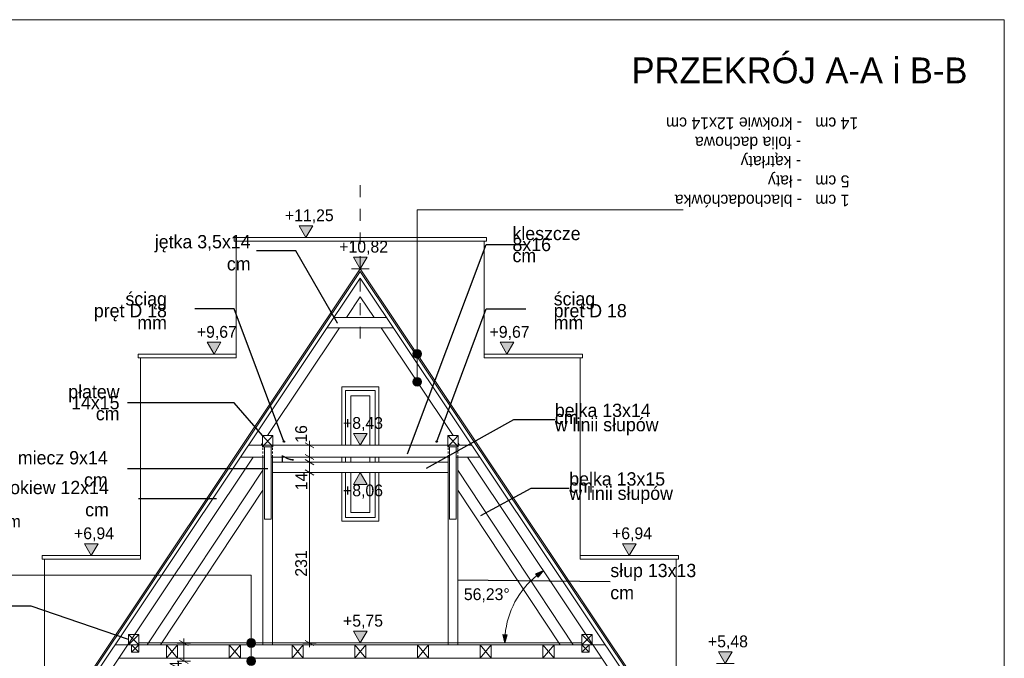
# Model space of a CAD drawing. Extents: x -623047 to -259286, y -27077 to 153279.
# Tile 10 of 190: x -595639 to -582297, y -6782 to 1873. Entities that reach past the tile are written whole.
import ezdxf

# ---------------------------------------------------------------- set-up
doc = ezdxf.new("R2010")
doc.units = 0
doc.header["$MEASUREMENT"] = 0
doc.linetypes.add('Hidden Line', pattern=[50, 25, -25])
doc.linetypes.add('Przerywana', pattern=[320, 160, -160])
for name, color, linetype, lineweight in [('0_Nr_Pióra__21', 7, 'Continuous', 9), ('0_Nr_Pióra__5', 7, 'Continuous', 13), ('Arch opisy_Nr_Pióra__21', 7, 'Continuous', 9), ('ARCH TABELA_Nr_Pióra__21', 7, 'Continuous', 9), ('INWENT KONST. DREWNIANA_Nr_Pióra__21', 7, 'Continuous', 9), ('INWENT OPISY_Nr_Pióra__1', 7, 'Continuous', 25), ('INWENT OPISY_Nr_Pióra__21', 7, 'Continuous', 9), ('INWENT WYMIARY_Nr_Pióra__21', 7, 'Continuous', 9), ('INWENT. OKNA_Nr_Pióra__21', 7, 'Continuous', 9), ('INWENT.ŚCIANY_Nr_Pióra__21', 7, 'Continuous', 9), ('Inwentaryzacja Konst._Nr_Pióra__1', 7, 'Continuous', 25)]:
    doc.layers.add(name, color=color, linetype=linetype, lineweight=lineweight)
doc.layers.add('INWENT OPISY', color=7, linetype='Continuous')
doc.layers.add('INWENT WYMIARY', color=7, linetype='Continuous')
doc.layers.add('INWENT.ŚCIANY_Nr_Pióra__2', color=7, linetype='Continuous', lineweight=13, true_color=0x7f7f7f)
doc.styles.add('GENERATED_STYLE_2', font='txt')
doc.styles.add('GENERATED_STYLE_4', font='txt')
doc.styles.add('GENERATED_STYLE_5', font='txt')
doc.styles.add('GENERATED_STYLE_6', font='txt')
doc.dimstyles.new('GENERATED_STYLE__2', dxfattribs={"dimtxt": 160.000002, "dimasz": 91.2, "dimexe": 0.18, "dimexo": 0, "dimgap": 0.09, "dimtad": 1, "dimdec": 0, "dimlfac": 0.1, "dimzin": 0, "dimdsep": 46, "dimtxsty": 'GENERATED_STYLE_2', "dimblk": 'ARROWHEAD_2', "dimblk1": 'ARROWHEAD_2', "dimblk2": 'ARROWHEAD_2', "dimcen": 0.09, "dimclrd": 7, "dimclre": 7, "dimclrt": 7, "dimazin": 0, "dimtfac": 1, "dimtdec": 4, "dimtmove": 0, "dimatfit": 3, "dimfxl": 0, "dimtolj": 1, "dimtzin": 0, "dimarcsym": 0})
doc.dimstyles.new('GENERATED_STYLE__6', dxfattribs={"dimtxt": 160.000002, "dimasz": 110.144928, "dimexe": 0.18, "dimexo": 40, "dimgap": 0.09, "dimtad": 1, "dimtih": 1, "dimtoh": 1, "dimdec": 0, "dimzin": 0, "dimdsep": 46, "dimtxsty": 'GENERATED_STYLE_2', "dimblk": 'ARROWHEAD_5', "dimblk1": 'ARROWHEAD_5', "dimblk2": 'ARROWHEAD_5', "dimcen": 0.09, "dimclrd": 7, "dimclre": 7, "dimclrt": 7, "dimazin": 0, "dimtfac": 1, "dimtdec": 4, "dimtmove": 0, "dimatfit": 3, "dimfxl": 0, "dimtolj": 1, "dimtzin": 0, "dimarcsym": 0})
doc.dimstyles.new('GENERATED_STYLE__7', dxfattribs={"dimtxt": 0.18, "dimasz": 182.4, "dimexe": 0.18, "dimexo": 0.0625, "dimgap": 0.09, "dimtad": 0, "dimtih": 1, "dimtoh": 1, "dimdec": 4, "dimzin": 0, "dimdsep": 46, "dimcen": 0.09, "dimadec": 0, "dimazin": 0, "dimtfac": 1, "dimtdec": 4, "dimtmove": 0, "dimatfit": 3, "dimldrblk": 'ARROWHEAD_5', "dimfxl": 0, "dimtolj": 1, "dimtzin": 0, "dimarcsym": 0})

# ---------------------------------------------------------------- blocks, each defined once
blk = doc.blocks.new('Linia_101', base_point=(-592503, -6575))
at = {"layer": 'INWENT OPISY_Nr_Pióra__21', "linetype": 'Continuous'}
blk.add_hatch(color=256, dxfattribs=at).paths.add_polyline_path([(-592443, -6820), (-592447, -6797), (-592460, -6777), (-592480, -6764), (-592503, -6760), (-592526, -6764), (-592545, -6777), (-592558, -6797), (-592563, -6820), (-592558, -6843), (-592545, -6862), (-592526, -6875), (-592503, -6880), (-592480, -6875), (-592460, -6862), (-592447, -6843)], flags=0)
blk.add_line((-592503, -6575), (-592503, -6760), dxfattribs=at)
blk.add_circle((-592503, -6820), 60, dxfattribs=at)
blk = doc.blocks.new('Linia_102', base_point=(-592503, -5657))
at = {"layer": 'INWENT OPISY_Nr_Pióra__21', "linetype": 'Continuous'}
blk.add_hatch(color=256, dxfattribs=at).paths.add_polyline_path([(-592443, -6575), (-592447, -6552), (-592460, -6532), (-592480, -6519), (-592503, -6515), (-592526, -6519), (-592545, -6532), (-592558, -6552), (-592563, -6575), (-592558, -6598), (-592545, -6617), (-592526, -6630), (-592503, -6635), (-592480, -6630), (-592460, -6617), (-592447, -6598)], flags=0)
blk.add_line((-592503, -5657), (-592503, -6515), dxfattribs=at)
blk.add_circle((-592503, -6575), 60, dxfattribs=at)
blk = doc.blocks.new('Linia_109', base_point=(-590253, -2657))
at = {"layer": 'INWENT OPISY_Nr_Pióra__21', "linetype": 'Continuous'}
blk.add_hatch(color=256, dxfattribs=at).paths.add_polyline_path([(-590193, -3035), (-590198, -3012), (-590211, -2992), (-590230, -2979), (-590253, -2975), (-590276, -2979), (-590296, -2992), (-590309, -3012), (-590313, -3035), (-590309, -3058), (-590296, -3077), (-590276, -3090), (-590253, -3095), (-590230, -3090), (-590211, -3077), (-590198, -3058)], flags=0)
blk.add_line((-590253, -2657), (-590253, -2975), dxfattribs=at)
blk.add_circle((-590253, -3035), 60, dxfattribs=at)
blk = doc.blocks.new('Linia_110', base_point=(-590253, -706))
at = {"layer": 'INWENT OPISY_Nr_Pióra__21', "linetype": 'Continuous'}
blk.add_hatch(color=256, dxfattribs=at).paths.add_polyline_path([(-590193, -2657), (-590198, -2634), (-590211, -2614), (-590230, -2601), (-590253, -2597), (-590276, -2601), (-590296, -2614), (-590309, -2634), (-590313, -2657), (-590309, -2680), (-590296, -2699), (-590276, -2712), (-590253, -2717), (-590230, -2712), (-590211, -2699), (-590198, -2680)], flags=0)
blk.add_line((-590253, -706), (-590253, -2597), dxfattribs=at)
blk.add_circle((-590253, -2657), 60, dxfattribs=at)
blk = doc.blocks.new('Wymiary_43', base_point=(-591761, -1080))
at = {"layer": 'INWENT WYMIARY_Nr_Pióra__21', "linetype": 'Continuous'}
blk.add_hatch(color=256, dxfattribs=at).paths.add_polyline_path([(-591761, -1080), (-591853, -920), (-591668, -920)], flags=0)
for p, q in [((-591761, -1080), (-591853, -920)), ((-591853, -920), (-591668, -920)), ((-591668, -920), (-591761, -1080)), ((-591761, -1080), (-591881, -1080)), ((-591761, -1080), (-591641, -1080))]:
    blk.add_line(p, q, dxfattribs=at)
at = {"layer": 'INWENT WYMIARY_Nr_Pióra__21', "insert": (-592045, -888), "char_height": 160, "attachment_point": 7, "style": 'GENERATED_STYLE_2'}
blk.add_mtext('{+11,25}', dxfattribs=at)
blk = doc.blocks.new('Wymiary_44', base_point=(-593005, -2660))
at = {"layer": 'INWENT WYMIARY_Nr_Pióra__21', "linetype": 'Continuous'}
blk.add_hatch(color=256, dxfattribs=at).paths.add_polyline_path([(-593005, -2660), (-593098, -2500), (-592912, -2500)], flags=0)
for p, q in [((-593005, -2660), (-593098, -2500)), ((-593098, -2500), (-592912, -2500)), ((-592912, -2500), (-593005, -2660)), ((-593005, -2660), (-593125, -2660)), ((-593005, -2660), (-592885, -2660))]:
    blk.add_line(p, q, dxfattribs=at)
at = {"layer": 'INWENT WYMIARY_Nr_Pióra__21', "insert": (-593238, -2468), "char_height": 160, "attachment_point": 7, "style": 'GENERATED_STYLE_2'}
blk.add_mtext('{+9,67}', dxfattribs=at)
blk = doc.blocks.new('Wymiary_45', base_point=(-589037, -2660))
at = {"layer": 'INWENT WYMIARY_Nr_Pióra__21', "linetype": 'Continuous'}
blk.add_hatch(color=256, dxfattribs=at).paths.add_polyline_path([(-589037, -2660), (-589130, -2500), (-588944, -2500)], flags=0)
for p, q in [((-589037, -2660), (-589130, -2500)), ((-589130, -2500), (-588944, -2500)), ((-588944, -2500), (-589037, -2660)), ((-589037, -2660), (-589157, -2660)), ((-589037, -2660), (-588917, -2660))]:
    blk.add_line(p, q, dxfattribs=at)
at = {"layer": 'INWENT WYMIARY_Nr_Pióra__21', "insert": (-589271, -2468), "char_height": 160, "attachment_point": 7, "style": 'GENERATED_STYLE_2'}
blk.add_mtext('{+9,67}', dxfattribs=at)
blk = doc.blocks.new('Wymiary_46', base_point=(-587378, -5390))
at = {"layer": 'INWENT WYMIARY_Nr_Pióra__21', "linetype": 'Continuous'}
blk.add_hatch(color=256, dxfattribs=at).paths.add_polyline_path([(-587378, -5390), (-587471, -5230), (-587286, -5230)], flags=0)
for p, q in [((-587378, -5390), (-587471, -5230)), ((-587471, -5230), (-587286, -5230)), ((-587286, -5230), (-587378, -5390)), ((-587378, -5390), (-587498, -5390)), ((-587378, -5390), (-587258, -5390))]:
    blk.add_line(p, q, dxfattribs=at)
at = {"layer": 'INWENT WYMIARY_Nr_Pióra__21', "insert": (-587612, -5198), "char_height": 160, "attachment_point": 7, "style": 'GENERATED_STYLE_2'}
blk.add_mtext('{+6,94}', dxfattribs=at)
blk = doc.blocks.new('Wymiary_47', base_point=(-594668, -5390))
at = {"layer": 'INWENT WYMIARY_Nr_Pióra__21', "linetype": 'Continuous'}
blk.add_hatch(color=256, dxfattribs=at).paths.add_polyline_path([(-594668, -5390), (-594761, -5230), (-594576, -5230)], flags=0)
for p, q in [((-594668, -5390), (-594761, -5230)), ((-594761, -5230), (-594576, -5230)), ((-594576, -5230), (-594668, -5390)), ((-594668, -5390), (-594788, -5390)), ((-594668, -5390), (-594548, -5390))]:
    blk.add_line(p, q, dxfattribs=at)
at = {"layer": 'INWENT WYMIARY_Nr_Pióra__21', "insert": (-594902, -5198), "char_height": 160, "attachment_point": 7, "style": 'GENERATED_STYLE_2'}
blk.add_mtext('{+6,94}', dxfattribs=at)
blk = doc.blocks.new('Wymiary_49', base_point=(-586078, -6855))
at = {"layer": 'INWENT WYMIARY_Nr_Pióra__21', "linetype": 'Continuous'}
blk.add_hatch(color=256, dxfattribs=at).paths.add_polyline_path([(-586078, -6855), (-586171, -6695), (-585986, -6695)], flags=0)
for p, q in [((-586078, -6855), (-586171, -6695)), ((-586171, -6695), (-585986, -6695)), ((-585986, -6695), (-586078, -6855)), ((-586078, -6855), (-586198, -6855)), ((-586078, -6855), (-585958, -6855))]:
    blk.add_line(p, q, dxfattribs=at)
at = {"layer": 'INWENT WYMIARY_Nr_Pióra__21', "insert": (-586312, -6663), "char_height": 160, "attachment_point": 7, "style": 'GENERATED_STYLE_2'}
blk.add_mtext('{+5,48}', dxfattribs=at)
blk = doc.blocks.new('Wymiary_50', base_point=(-591023, -3895))
at = {"layer": 'INWENT WYMIARY_Nr_Pióra__21', "linetype": 'Continuous'}
blk.add_hatch(color=256, dxfattribs=at).paths.add_polyline_path([(-591023, -3895), (-591116, -3735), (-590931, -3735)], flags=0)
for p, q in [((-591023, -3895), (-591116, -3735)), ((-591116, -3735), (-590931, -3735)), ((-590931, -3735), (-591023, -3895)), ((-591023, -3895), (-591143, -3895)), ((-591023, -3895), (-590903, -3895))]:
    blk.add_line(p, q, dxfattribs=at)
at = {"layer": 'INWENT WYMIARY_Nr_Pióra__21', "insert": (-591257, -3703), "char_height": 160, "attachment_point": 7, "style": 'GENERATED_STYLE_2'}
blk.add_mtext('{+8,43}', dxfattribs=at)
blk = doc.blocks.new('Wymiary_51', base_point=(-591023, -6575))
at = {"layer": 'INWENT WYMIARY_Nr_Pióra__21', "linetype": 'Continuous'}
blk.add_hatch(color=256, dxfattribs=at).paths.add_polyline_path([(-591023, -6575), (-591116, -6415), (-590931, -6415)], flags=0)
for p, q in [((-591023, -6575), (-591116, -6415)), ((-591116, -6415), (-590931, -6415)), ((-590931, -6415), (-591023, -6575)), ((-591023, -6575), (-591143, -6575)), ((-591023, -6575), (-590903, -6575))]:
    blk.add_line(p, q, dxfattribs=at)
at = {"layer": 'INWENT WYMIARY_Nr_Pióra__21', "insert": (-591257, -6383), "char_height": 160, "attachment_point": 7, "style": 'GENERATED_STYLE_2'}
blk.add_mtext('{+5,75}', dxfattribs=at)
blk = doc.blocks.new('Wymiary_68', base_point=(-591023, -1505))
at = {"layer": 'INWENT WYMIARY_Nr_Pióra__21', "linetype": 'Continuous'}
blk.add_hatch(color=256, dxfattribs=at).paths.add_polyline_path([(-591023, -1505), (-591116, -1345), (-590931, -1345)], flags=0)
for p, q in [((-591023, -1505), (-591116, -1345)), ((-591116, -1345), (-590931, -1345)), ((-590931, -1345), (-591023, -1505)), ((-591023, -1505), (-591143, -1505)), ((-591023, -1505), (-590903, -1505))]:
    blk.add_line(p, q, dxfattribs=at)
at = {"layer": 'INWENT WYMIARY_Nr_Pióra__21', "insert": (-591308, -1313), "char_height": 160, "attachment_point": 7, "style": 'GENERATED_STYLE_2'}
blk.add_mtext('{+10,82}', dxfattribs=at)
blk = doc.blocks.new('*D1137')
at = {"layer": 'INWENT WYMIARY_Nr_Pióra__21', "linetype": 'Continuous'}
for p, q in [((-593414, -6575), (-593414, -6516)), ((-593324, -6575), (-593504, -6575)), ((-593354, -6609), (-593474, -6540)), ((-593414, -6820), (-593414, -6575)), ((-593474, -6785), (-593354, -6854)), ((-593324, -6820), (-593504, -6820))]:
    blk.add_line(p, q, dxfattribs=at)
at = {"layer": 'INWENT WYMIARY_Nr_Pióra__21', "char_height": 160, "attachment_point": 7, "rotation": 90, "style": 'GENERATED_STYLE_2'}
for s, insert in [('{24}', (-593446, -7059)), ('{270}', (-593446, -8426)), ('{27}', (-593446, -10029)), ('{254}', (-593446, -11316))]:
    blk.add_mtext(s, dxfattribs=dict(at, insert=insert))
blk = doc.blocks.new('ARROWHEAD_2')
at = {"color": 0, "linetype": 'Continuous', "lineweight": 0}
for p, q in [((0, 0), (-1, 0)), ((-0.38, -0.66), (0.38, 0.66))]:
    blk.add_line(p, q, dxfattribs=at)
blk = doc.blocks.new('*D1138')
at = {"layer": 'INWENT WYMIARY_Nr_Pióra__21', "linetype": 'Continuous'}
for p, q in [((-591621, -4265), (-591801, -4265)), ((-591771, -4230), (-591651, -4299)), ((-591711, -6575), (-591711, -4265)), ((-591621, -6575), (-591801, -6575)), ((-591771, -6540), (-591651, -6609)), ((-591711, -6633), (-591711, -6575))]:
    blk.add_line(p, q, dxfattribs=at)
at = {"layer": 'INWENT WYMIARY_Nr_Pióra__21', "char_height": 160, "attachment_point": 7, "rotation": 90, "style": 'GENERATED_STYLE_2'}
for s, insert in [('{16}', (-591743, -3860)), ('{7}', (-591927, -4141)), ('{14}', (-591743, -4504)), ('{231}', (-591743, -5676))]:
    blk.add_mtext(s, dxfattribs=dict(at, insert=insert))
blk = doc.blocks.new('*D1139')
at = {"layer": 'INWENT WYMIARY_Nr_Pióra__21', "linetype": 'Continuous'}
for p, q in [((-591621, -4125), (-591801, -4125)), ((-591771, -4090), (-591651, -4159)), ((-591711, -4265), (-591711, -4125)), ((-591621, -4265), (-591801, -4265)), ((-591771, -4230), (-591651, -4299))]:
    blk.add_line(p, q, dxfattribs=at)
at = {"layer": 'INWENT WYMIARY_Nr_Pióra__21', "char_height": 160, "attachment_point": 7, "rotation": 90, "style": 'GENERATED_STYLE_2'}
for s, insert in [('{16}', (-591743, -3860)), ('{7}', (-591927, -4141)), ('{14}', (-591743, -4504)), ('{231}', (-591743, -5676))]:
    blk.add_mtext(s, dxfattribs=dict(at, insert=insert))
blk = doc.blocks.new('*D1140')
at = {"layer": 'INWENT WYMIARY_Nr_Pióra__21', "linetype": 'Continuous'}
for p, q in [((-591621, -4055), (-591801, -4055)), ((-591621, -4125), (-591801, -4125)), ((-591771, -4020), (-591651, -4089)), ((-591771, -4090), (-591651, -4159)), ((-591711, -4125), (-591711, -4055))]:
    blk.add_line(p, q, dxfattribs=at)
at = {"layer": 'INWENT WYMIARY_Nr_Pióra__21', "char_height": 160, "attachment_point": 7, "rotation": 90, "style": 'GENERATED_STYLE_2'}
for s, insert in [('{16}', (-591743, -3860)), ('{7}', (-591927, -4141)), ('{14}', (-591743, -4504)), ('{231}', (-591743, -5676))]:
    blk.add_mtext(s, dxfattribs=dict(at, insert=insert))
blk = doc.blocks.new('*D1141')
at = {"layer": 'INWENT WYMIARY_Nr_Pióra__21', "linetype": 'Continuous'}
for p, q in [((-591651, -3929), (-591771, -3860)), ((-591711, -3895), (-591711, -3836)), ((-591621, -3895), (-591801, -3895)), ((-591711, -4055), (-591711, -3895)), ((-591621, -4055), (-591801, -4055)), ((-591771, -4020), (-591651, -4089))]:
    blk.add_line(p, q, dxfattribs=at)
at = {"layer": 'INWENT WYMIARY_Nr_Pióra__21', "char_height": 160, "attachment_point": 7, "rotation": 90, "style": 'GENERATED_STYLE_2'}
for s, insert in [('{16}', (-591743, -3860)), ('{7}', (-591927, -4141)), ('{14}', (-591743, -4504)), ('{231}', (-591743, -5676))]:
    blk.add_mtext(s, dxfattribs=dict(at, insert=insert))
blk = doc.blocks.new('Wymiary_144', base_point=(-591023, -4265))
at = {"layer": 'INWENT WYMIARY_Nr_Pióra__21', "linetype": 'Continuous'}
blk.add_hatch(color=256, dxfattribs=at).paths.add_polyline_path([(-591023, -4265), (-591116, -4425), (-590931, -4425)], flags=0)
for p, q in [((-591023, -4265), (-591143, -4265)), ((-591023, -4265), (-591116, -4425)), ((-591023, -4265), (-590903, -4265)), ((-590931, -4425), (-591023, -4265)), ((-591116, -4425), (-590931, -4425))]:
    blk.add_line(p, q, dxfattribs=at)
at = {"layer": 'INWENT WYMIARY_Nr_Pióra__21', "insert": (-591257, -4617), "char_height": 160, "attachment_point": 7, "style": 'GENERATED_STYLE_2'}
blk.add_mtext('{+8,06}', dxfattribs=at)
blk = doc.blocks.new('*D1412')
at = {"layer": '0_Nr_Pióra__5', "linetype": 'Continuous'}
for points in [[(-588543, -5593), (-588615, -5684), (-588650, -5636)], [(-589067, -6575), (-589091, -6461), (-589032, -6464)]]:
    blk.add_hatch(color=256, dxfattribs=at).paths.add_polyline_path(points, flags=0)
for p, q in [((-588543, -5593), (-588650, -5636)), ((-588543, -5593), (-588615, -5684)), ((-588615, -5684), (-588650, -5636)), ((-589067, -6575), (-589091, -6461)), ((-589091, -6461), (-589032, -6464)), ((-589067, -6575), (-589032, -6464))]:
    blk.add_line(p, q, dxfattribs=at)
blk.add_arc((-587887, -6575), 1180, 129.2036, 174.5628, dxfattribs=at)
at = {"layer": '0_Nr_Pióra__21', "insert": (-589620, -6023), "char_height": 160, "attachment_point": 7, "style": 'GENERATED_STYLE_2'}
blk.add_mtext('{56,23°}', dxfattribs=at)
blk = doc.blocks.new('ARROWHEAD_5')
at = {"color": 0, "linetype": 'Continuous', "lineweight": 0}
blk.add_line((0, 0), (-1, 0), dxfattribs=at)
blk.add_solid([(-1, 0.2679), (0, 0), (-1, -0.2679), (-1, 0.2679)], dxfattribs=at)

msp = doc.modelspace()

# ---------------------------------------------------------------- linework, layer by layer
at = {"layer": 'ARCH TABELA_Nr_Pióra__21', "linetype": 'Continuous'}
for p, q in [((-623047, 1872.9), (-582297, 1872.9)), ((-582297, 1872.9), (-582297, -26577.1))]:
    msp.add_line(p, q, dxfattribs=at)
at = {"layer": 'INWENT KONST. DREWNIANA_Nr_Pióra__21', "linetype": 'Przerywana'}
msp.add_line((-591023.4, -371), (-591023.4, -2447.1), dxfattribs=at)
at = {"layer": 'INWENT KONST. DREWNIANA_Nr_Pióra__21', "linetype": 'Continuous'}
for p, q in [((-591023.4, -1505), (-595385.9, -8029.9)), ((-591023.4, -1541), (-595371.1, -8043.7)), ((-591023.4, -1505), (-586660.9, -8029.9)), ((-591023.4, -1541), (-586675.8, -8043.7)), ((-591023.4, -1631), (-595779.6, -8744.6)), ((-591023.4, -1631), (-586267.3, -8744.6)), ((-591023.4, -1882.8), (-591211.8, -2164.6)), ((-591023.4, -1882.8), (-590835, -2164.6)), ((-590666.6, -2164.6), (-591380.2, -2164.6)), ((-591305.4, -2304.6), (-592281.6, -3764.6)), ((-590573, -2304.6), (-591473.8, -2304.6)), ((-590741.4, -2304.6), (-589765.3, -3764.6)), ((-592348.4, -3864.6), (-592368.5, -3894.6)), ((-592348.4, -3914.6), (-592348.4, -3764.6)), ((-592348.4, -3764.6), (-592208.4, -3764.6)), ((-592208.4, -3914.6), (-592348.4, -3764.6)), ((-592348.4, -3914.6), (-592208.4, -3764.6)), ((-592208.4, -3764.6), (-592208.4, -3914.6)), ((-589698.4, -3764.6), (-589838.4, -3764.6)), ((-589838.4, -3764.6), (-589838.4, -3914.6)), ((-589838.4, -3914.6), (-589698.4, -3764.6)), ((-589698.4, -3914.6), (-589838.4, -3764.6)), ((-589698.4, -3914.6), (-589698.4, -3764.6)), ((-589698.4, -3864.6), (-589678.4, -3894.6)), ((-589509.9, -3894.6), (-592536.9, -3894.6)), ((-592208.4, -3914.6), (-592348.4, -3914.6)), ((-592233.4, -3914.6), (-592323.4, -3914.6)), ((-592323.4, -3914.6), (-592323.4, -4894.6)), ((-592233.4, -4894.6), (-592233.4, -3914.6)), ((-589838.4, -3914.6), (-589698.4, -3914.6)), ((-589813.4, -4894.6), (-589813.4, -3914.6)), ((-589813.4, -3914.6), (-589723.4, -3914.6)), ((-589723.4, -3914.6), (-589723.4, -4894.6)), ((-592475.4, -4054.6), (-595611.1, -8744.6)), ((-592323.4, -4054.6), (-592643.9, -4054.6)), ((-592343.4, -6599.6), (-592343.4, -4054.6)), ((-589813.4, -4054.6), (-592233.4, -4054.6)), ((-592213.4, -6599.6), (-592213.4, -4054.6)), ((-589833.4, -4124.6), (-592213.4, -4124.6)), ((-589833.4, -6599.6), (-589833.4, -4054.6)), ((-589403, -4054.6), (-589723.4, -4054.6)), ((-589703.4, -6599.6), (-589703.4, -4054.6)), ((-589571.4, -4054.6), (-586435.7, -8744.6)), ((-593909.8, -6599.6), (-592343.4, -4232.8)), ((-589833.4, -4264.6), (-592213.4, -4264.6)), ((-588137, -6599.6), (-589703.4, -4232.8)), ((-593730, -6599.6), (-592343.4, -4504.6)), ((-588316.9, -6599.6), (-589703.4, -4504.6)), ((-592233.4, -4894.6), (-592323.4, -4894.6)), ((-589813.4, -4894.6), (-589723.4, -4894.6)), ((-594163.4, -6599.6), (-594163.4, -6459.6)), ((-594163.4, -6459.6), (-594023.4, -6459.6)), ((-594023.4, -6599.6), (-594163.4, -6459.6)), ((-594163.4, -6599.6), (-594023.4, -6459.6)), ((-594023.4, -6459.6), (-594023.4, -6599.6)), ((-587883.4, -6459.6), (-588023.4, -6459.6)), ((-588023.4, -6459.6), (-588023.4, -6599.6)), ((-588023.4, -6599.6), (-587883.4, -6459.6)), ((-587883.4, -6599.6), (-588023.4, -6459.6)), ((-587883.4, -6599.6), (-587883.4, -6459.6)), ((-594163.4, -6599.6), (-594345.4, -6599.6)), ((-594023.4, -6599.6), (-594163.4, -6599.6)), ((-594123.4, -6699.6), (-594123.4, -6599.6)), ((-594123.4, -6599.6), (-594023.4, -6599.6)), ((-594023.4, -6599.6), (-594123.4, -6699.6)), ((-594023.4, -6699.6), (-594123.4, -6599.6)), ((-588023.4, -6574.6), (-594023.4, -6574.6)), ((-588023.4, -6599.6), (-594023.4, -6599.6)), ((-594023.4, -6599.6), (-594023.4, -6699.6)), ((-593648.4, -6599.6), (-593648.4, -6779.6)), ((-593498.4, -6599.6), (-593648.4, -6599.6)), ((-593498.4, -6599.6), (-593648.4, -6779.6)), ((-593498.4, -6779.6), (-593648.4, -6599.6)), ((-593498.4, -6779.6), (-593498.4, -6599.6)), ((-592798.4, -6779.6), (-592648.4, -6599.6)), ((-592798.4, -6599.6), (-592648.4, -6779.6)), ((-592798.4, -6599.6), (-592648.4, -6599.6)), ((-592798.4, -6779.6), (-592798.4, -6599.6)), ((-592648.4, -6599.6), (-592648.4, -6779.6)), ((-591948.4, -6779.6), (-591798.4, -6599.6)), ((-591948.4, -6599.6), (-591798.4, -6779.6)), ((-591948.4, -6599.6), (-591798.4, -6599.6)), ((-591948.4, -6779.6), (-591948.4, -6599.6)), ((-591798.4, -6599.6), (-591798.4, -6779.6)), ((-591098.4, -6779.6), (-590948.4, -6599.6)), ((-591098.4, -6599.6), (-590948.4, -6779.6)), ((-591098.4, -6599.6), (-590948.4, -6599.6)), ((-591098.4, -6779.6), (-591098.4, -6599.6)), ((-590948.4, -6599.6), (-590948.4, -6779.6)), ((-590248.4, -6779.6), (-590098.4, -6599.6)), ((-590248.4, -6599.6), (-590098.4, -6779.6)), ((-590248.4, -6599.6), (-590098.4, -6599.6)), ((-590248.4, -6779.6), (-590248.4, -6599.6)), ((-590098.4, -6599.6), (-590098.4, -6779.6)), ((-589398.4, -6779.6), (-589248.4, -6599.6)), ((-589398.4, -6599.6), (-589248.4, -6779.6)), ((-589398.4, -6599.6), (-589248.4, -6599.6)), ((-589398.4, -6779.6), (-589398.4, -6599.6)), ((-589248.4, -6599.6), (-589248.4, -6779.6)), ((-588548.4, -6779.6), (-588548.4, -6599.6)), ((-588548.4, -6599.6), (-588398.4, -6599.6)), ((-588548.4, -6599.6), (-588398.4, -6779.6)), ((-588548.4, -6779.6), (-588398.4, -6599.6)), ((-588398.4, -6599.6), (-588398.4, -6779.6)), ((-588023.4, -6599.6), (-587883.4, -6599.6)), ((-588023.4, -6599.6), (-588023.4, -6699.6)), ((-587923.4, -6599.6), (-588023.4, -6599.6)), ((-588023.4, -6599.6), (-587923.4, -6699.6)), ((-588023.4, -6699.6), (-587923.4, -6599.6)), ((-587923.4, -6699.6), (-587923.4, -6599.6)), ((-587883.4, -6599.6), (-587701.4, -6599.6)), ((-587749.5, -6779.6), (-594297.4, -6779.6)), ((-594023.4, -6699.6), (-594123.4, -6699.6)), ((-593648.4, -6779.6), (-593498.4, -6779.6)), ((-592648.4, -6779.6), (-592798.4, -6779.6)), ((-591798.4, -6779.6), (-591948.4, -6779.6)), ((-590948.4, -6779.6), (-591098.4, -6779.6)), ((-590098.4, -6779.6), (-590248.4, -6779.6)), ((-589248.4, -6779.6), (-589398.4, -6779.6)), ((-588398.4, -6779.6), (-588548.4, -6779.6)), ((-588023.4, -6699.6), (-587923.4, -6699.6))]:
    msp.add_line(p, q, dxfattribs=at)
at = {"layer": 'INWENT KONST. DREWNIANA_Nr_Pióra__21', "linetype": 'Hidden Line'}
for p, q in [((-592343.4, -4054.6), (-592343.4, -3914.6)), ((-592213.4, -4054.6), (-592213.4, -3914.6)), ((-589833.4, -4054.6), (-589833.4, -3914.6)), ((-589703.4, -4054.6), (-589703.4, -3914.6))]:
    msp.add_line(p, q, dxfattribs=at)
at = {"layer": 'INWENT OPISY_Nr_Pióra__21', "linetype": 'Continuous'}
for p, q in [((-586648.2, -705.8), (-590253.3, -705.8)), ((-599798.6, -5657.1), (-592502.7, -5657.1))]:
    msp.add_line(p, q, dxfattribs=at)
at = {"layer": 'INWENT. OKNA_Nr_Pióra__21', "linetype": 'Continuous'}
for p, q in [((-591223.4, -3154.6), (-591223.4, -3894.6)), ((-591223.4, -3154.6), (-590823.4, -3154.6)), ((-590823.4, -3154.6), (-590823.4, -3894.6)), ((-591153.4, -3224.6), (-591153.4, -3894.6)), ((-591153.4, -3224.6), (-590893.4, -3224.6)), ((-590893.4, -3224.6), (-590893.4, -3894.6)), ((-591223.4, -4054.6), (-591223.4, -4124.6)), ((-591153.4, -4054.6), (-591153.4, -4124.6)), ((-590893.4, -4054.6), (-590893.4, -4124.6)), ((-590823.4, -4054.6), (-590823.4, -4124.6)), ((-591223.4, -4264.6), (-591223.4, -4874.6)), ((-591153.4, -4264.6), (-591153.4, -4804.6)), ((-590893.4, -4264.6), (-590893.4, -4804.6)), ((-590823.4, -4264.6), (-590823.4, -4874.6)), ((-591223.4, -4874.6), (-590823.4, -4874.6)), ((-591153.4, -4804.6), (-590893.4, -4804.6))]:
    msp.add_line(p, q, dxfattribs=at)
at = {"layer": 'INWENT.ŚCIANY_Nr_Pióra__2', "linetype": 'Continuous'}
for p, q in [((-589313.4, -1079.6), (-592733.4, -1079.6)), ((-592733.4, -1129.6), (-592733.4, -1079.6)), ((-589313.4, -1129.6), (-592733.4, -1129.6)), ((-592703.4, -2709.6), (-592703.4, -1129.6)), ((-589343.4, -2709.6), (-589343.4, -1129.6)), ((-589313.4, -1129.6), (-589313.4, -1079.6)), ((-594033.4, -2659.6), (-592703.4, -2659.6)), ((-594033.4, -2709.6), (-594033.4, -2659.6)), ((-588013.4, -2659.6), (-589343.4, -2659.6)), ((-588013.4, -2709.6), (-588013.4, -2659.6)), ((-594033.4, -2709.6), (-592703.4, -2709.6)), ((-594003.4, -5439.6), (-594003.4, -2709.6)), ((-588013.4, -2709.6), (-589343.4, -2709.6)), ((-588043.4, -5439.6), (-588043.4, -2709.6)), ((-595333.4, -5389.6), (-594003.4, -5389.6)), ((-595333.4, -5439.6), (-595333.4, -5389.6)), ((-595333.4, -5439.6), (-594003.4, -5439.6)), ((-595303.4, -6904.6), (-595303.4, -5439.6)), ((-586713.4, -5389.6), (-588043.4, -5389.6)), ((-586713.4, -5439.6), (-588043.4, -5439.6)), ((-586743.4, -6904.6), (-586743.4, -5439.6)), ((-586713.4, -5439.6), (-586713.4, -5389.6))]:
    msp.add_line(p, q, dxfattribs=at)
at = {"layer": 'INWENT.ŚCIANY_Nr_Pióra__21', "linetype": 'Continuous'}
for p, q in [((-591273.4, -3104.6), (-590773.4, -3104.6)), ((-591273.4, -3104.6), (-591273.4, -3894.6)), ((-590773.4, -3104.6), (-590773.4, -3894.6)), ((-591273.4, -4054.6), (-591273.4, -4124.6)), ((-590773.4, -4054.6), (-590773.4, -4124.6)), ((-591273.4, -4264.6), (-591273.4, -4924.6)), ((-590773.4, -4264.6), (-590773.4, -4924.6)), ((-591273.4, -4924.6), (-590773.4, -4924.6))]:
    msp.add_line(p, q, dxfattribs=at)
at = {"layer": 'Inwentaryzacja Konst._Nr_Pióra__1', "linetype": 'Continuous'}
for centre in [(-592058.4, -3844.6), (-589988.4, -3844.6)]:
    msp.add_circle(centre, 9, dxfattribs=at)

# ---------------------------------------------------------------- block references
at = {"layer": 'INWENT OPISY', "linetype": 'Continuous'}
for name, p in [('Linia_110', (-590253.3, -705.8)), ('Linia_109', (-590253.3, -2656.8)), ('Linia_102', (-592502.7, -5657.1)), ('Linia_101', (-592502.7, -6574.6))]:
    msp.add_blockref(name, p, dxfattribs=at)
at = {"layer": 'INWENT WYMIARY', "linetype": 'Continuous'}
for name, p in [('Wymiary_43', (-591760.6, -1079.6)), ('Wymiary_68', (-591023.4, -1505)), ('Wymiary_44', (-593005, -2659.6)), ('Wymiary_45', (-589037.2, -2659.6)), ('Wymiary_50', (-591023.4, -3894.6)), ('Wymiary_144', (-591023.4, -4264.6)), ('Wymiary_47', (-594668.4, -5389.6)), ('Wymiary_46', (-587378.4, -5389.6)), ('Wymiary_51', (-591023.4, -6574.6)), ('Wymiary_49', (-586078.4, -6854.6))]:
    msp.add_blockref(name, p, dxfattribs=at)

# ---------------------------------------------------------------- texts
at = {"layer": 'Arch opisy_Nr_Pióra__21', "linetype": 'Continuous', "insert": (-582797, 1360.6), "char_height": 350, "attachment_point": 3, "style": 'GENERATED_STYLE_6'}
msp.add_mtext('{PRZEKRÓJ A-A i B-B}', dxfattribs=at)
at = {"layer": 'INWENT OPISY_Nr_Pióra__1', "linetype": 'Continuous', "insert": (-584276.8, -658.5), "char_height": 160, "width": 4900.628, "attachment_point": 1, "rotation": 180, "line_spacing_factor": 0.980801, "style": 'GENERATED_STYLE_5'}
msp.add_mtext('{  1 cm   - blachodachówka\\P  5 cm   - łaty\\P             - kątrłaty\\P             - folia dachowa\\P14 cm   - krokwie 12x14 cm}', dxfattribs=at)
at = {"layer": 'INWENT OPISY_Nr_Pióra__1', "linetype": 'Continuous', "insert": (-599798.6, -4652.3), "char_height": 160, "width": 4900.628, "attachment_point": 1, "line_spacing_factor": 0.723386, "style": 'GENERATED_STYLE_5'}
msp.add_mtext('{  2 cm   - deska podłogowa\\P18 cm   - belki stropowe 18x18 cm co 85 cm\\P  2 cm   - podbitka z desek\\P  2 cm   - tynk na trzcinie}', dxfattribs=at)
at = {"layer": 'INWENT OPISY_Nr_Pióra__21', "linetype": 'Continuous', "char_height": 180, "style": 'GENERATED_STYLE_4'}
for s, insert, width, attachment_point, line_spacing_factor in [('{kleszcze\\P8x16 cm}', (-588961.5, -1175.3), 801.318, 4, 0.498268), ('{ściąg\\Ppręt D 18 mm}', (-593643.9, -2070.7), 1257.04, 6, 0.536109), ('{ściąg\\Ppręt D 18 mm}', (-588402.9, -2070.7), 1257.04, 4, 0.536109), ('{płatew\\P14x15 cm}', (-594285.8, -3318.8), 901.271, 6, 0.498268), ('{belka 13x14 cm\\Pw linii słupów}', (-588387.2, -3545.6), 1455.25, 4, 0.323863), ('{belka 13x15 cm\\Pw linii słupów}', (-588191.8, -4475.1), 1455.25, 4, 0.323863)]:
    msp.add_mtext(s, dxfattribs=dict(at, insert=insert, width=width, attachment_point=attachment_point, line_spacing_factor=line_spacing_factor))
for s, insert, width, attachment_point in [('{jętka 3,5x14 cm}', (-592510.4, -1287.2), 1455.25, 6), ('{miecz 9x14 cm}', (-594446.3, -4215.1), 1387.49, 6), ('{krokiew 12x14 cm}', (-594430.5, -4618.9), 1665.32, 6), ('{słup 13x13 cm}', (-587635.7, -5743.4), 1340.05, 4)]:
    msp.add_mtext(s, dxfattribs=dict(at, insert=insert, width=width, attachment_point=attachment_point))

# ---------------------------------------------------------------- dimensions: what is measured, and where the dimension line sits
at = {"linetype": 'Continuous'}
dim = msp.add_angular_dim_3p(base=(-588927.5, -6018.4), center=(-587886.5, -6574.6), p1=(-589571.4, -4054.6), p2=(-594023.4, -6574.6), dimstyle='GENERATED_STYLE__6', dxfattribs=at)
dim.commit()
dim.dimension.update_dxf_attribs({"geometry": '*D1412', "text_midpoint": (-589302.3, -5943), "dimtype": 165})
at = {"layer": 'INWENT WYMIARY', "linetype": 'Continuous'}
for base, p1, p2, picture, middle in [((-591711, -6574.6), (-591316.1, -6574.6), (-591346.3, -4264.6), '*D1138', (-591823, -5493.5)), ((-591711, -6574.6), (-591346.3, -4264.6), (-591340.9, -4124.6), '*D1139', (-591823, -4382.7)), ((-591711, -6574.6), (-591340.9, -4124.6), (-591591.3, -4054.6), '*D1140', (-592007, -4080.1)), ((-591711, -6574.6), (-591591.3, -4054.6), (-591596.7, -3894.6), '*D1141', (-591823, -3738.5)), ((-593414.4190376, -12329.6148556), (-593200.9987687, -6819.6148556), (-593229.349219, -6574.6148556), '*D1137', (-593526.4190393, -6937.678861))]:
    dim = msp.add_linear_dim(base=base, p1=p1, p2=p2, angle=90, dimstyle='GENERATED_STYLE__2', dxfattribs=at)
    dim.commit()
    dim.dimension.update_dxf_attribs({"geometry": picture, "text_midpoint": middle})

# ---------------------------------------------------------------- leaders
at = {"layer": 'INWENT OPISY_Nr_Pióra__21', "linetype": 'Continuous', "annotation_type": 0, "has_hookline": 1}
for points, hookline_direction, text_width in [([(-590384.8, -4013), (-589316.1, -1174.8), (-588780.5, -1174.8)], 1, 1054.3), ([(-591331.8, -2239.3), (-591896.1, -1261.8), (-592431.7, -1261.8)], 1, 1448.6), ([(-592058.4, -3844.6), (-592730.7, -2045.8), (-593266.3, -2045.8)], 1, 951.4), ([(-589988.4, -3844.6), (-589316.1, -2045.8), (-588780.5, -2045.8)], 1, 951.4), ([(-592348.4, -3764.6), (-592730.7, -3318.2), (-594178.3, -3318.2)], 1, 865.7), ([(-590126.7, -4206.2), (-588941.1, -3545.6), (-588387.3, -3545.6)], 0, 1337.1), ([(-592278.4, -4214.9), (-594178.3, -4214.9)], 1, 1191.4), ([(-589388, -4844.6), (-588706.7, -4475.1), (-588191.9, -4475.1)], 0, 1337.1), ([(-592971.3, -4618.7), (-594030.3, -4618.7)], 1, 1337.1), ([(-589703.4, -5719.5), (-587635.8, -5743.4)], 0, 754.3), ([(-594163.4, -6529.6), (-595483.3, -6077.7), (-595965.2, -6077.7)], 1, 1337.1)]:
    msp.add_leader(points, dimstyle='GENERATED_STYLE__7', dxfattribs=dict(at, hookline_direction=hookline_direction, text_width=text_width))

doc.saveas('drawing.dxf')
